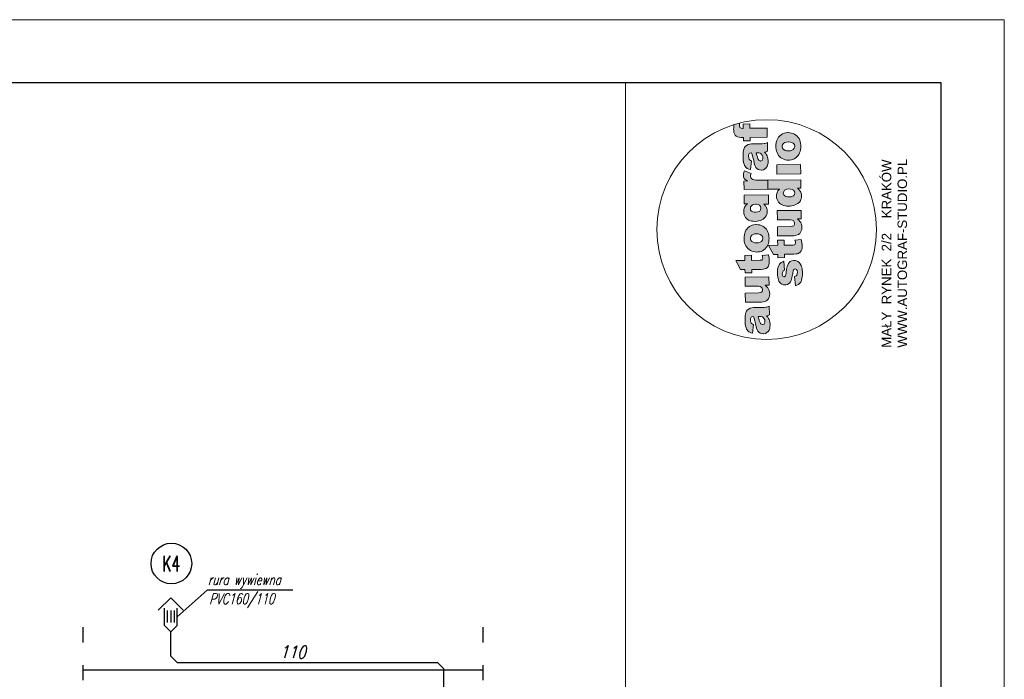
# Model space of a CAD drawing. Header units: millimetres. Extents: x 515 to 621, y 35 to 65.
# Tile 17 of 17: x 605 to 621, y 55 to 65. Entities that reach past the tile are written whole.
import ezdxf
from ezdxf.enums import TextEntityAlignment as Align
from ezdxf.lldxf.tags import DXFTag

# ---------------------------------------------------------------- set-up
doc = ezdxf.new("R2010")
doc.units = ezdxf.units.MM
doc.linetypes.add('ACAD_ISO03W100', pattern=[30, 12, -18])
for name, color, linetype in [('08_TEXTARMATURY', 2, 'SOLID'), ('IS_Konstrukcja', 1, 'SOLID'), ('S_Kanalizacja', 6, 'Continuous'), ('S_Opis - kanalizacja', 3, 'Continuous')]:
    doc.layers.add(name, color=color, linetype=linetype)
doc.layers.add('A_CIENKA', color=9, linetype='Continuous', lineweight=9)
doc.styles.add('Arial', font='arial.ttf')
doc.styles.add('ROMANS', font='romans.shx', dxfattribs={"width": 0.8, "oblique": 10, "height": 16})
tags = doc.linetypes.add('SOLID', pattern=[10, 10, 0]).pattern_tags.tags
tags[6:7] = [DXFTag(74, 4), DXFTag(75, 0), DXFTag(340, '0'), DXFTag(46, 0.0), DXFTag(50, 0.0), DXFTag(44, 0.0), DXFTag(45, 0.0)]
tags[4:5] = [DXFTag(74, 4), DXFTag(75, 0), DXFTag(340, '0'), DXFTag(46, 0.0), DXFTag(50, 0.0), DXFTag(44, 0.0), DXFTag(45, 0.0)]

msp = doc.modelspace()

# ---------------------------------------------------------------- hatches: boundary and pattern name
at = {"layer": 'A_CIENKA'}
h = msp.add_hatch(color=2, dxfattribs=at)
h.dxf.hatch_style = 1
h.paths.add_polyline_path([(616.725, 60.45), (616.721, 60.45), (616.696, 60.447), (616.669, 60.438), (616.668, 60.438), (616.643, 60.425), (616.624, 60.409), (616.613, 60.393), (616.601, 60.37), (616.594, 60.343), (616.591, 60.323), (616.59, 60.298), (616.589, 60.27), (616.589, 60.238), (616.589, 60.215), (616.592, 60.188), (616.595, 60.163), (616.596, 60.158), (616.604, 60.13), (616.613, 60.108), (616.615, 60.105), (616.631, 60.083), (616.65, 60.066), (616.656, 60.062), (616.679, 60.052), (616.707, 60.044), (616.72, 60.183), (616.705, 60.189), (616.686, 60.206), (616.677, 60.228), (616.674, 60.258), (616.675, 60.276), (616.685, 60.297), (616.694, 60.303), (616.722, 60.308), (616.732, 60.282), (616.739, 60.257), (616.739, 60.257), (616.744, 60.241), (616.749, 60.219), (616.756, 60.189), (616.764, 60.152), (616.771, 60.122), (616.781, 60.096), (616.793, 60.075), (616.806, 60.059), (616.826, 60.046), (616.85, 60.037), (616.878, 60.035), (616.887, 60.035), (616.912, 60.041), (616.934, 60.053), (616.954, 60.071), (616.957, 60.074), (616.969, 60.093), (616.978, 60.116), (616.983, 60.143), (616.985, 60.174), (616.984, 60.186), (616.981, 60.214), (616.976, 60.24), (616.968, 60.263), (616.961, 60.275), (616.947, 60.297), (616.928, 60.319), (616.952, 60.324), (616.974, 60.335), (616.972, 60.471), (616.957, 60.464), (616.934, 60.456), (616.922, 60.454), (616.892, 60.452)])
h.paths.add_polyline_path([(616.838, 60.308), (616.862, 60.302), (616.874, 60.293), (616.891, 60.272), (616.899, 60.253), (616.903, 60.227), (616.902, 60.214), (616.893, 60.192), (616.889, 60.188), (616.865, 60.18), (616.861, 60.18), (616.838, 60.192), (616.835, 60.195), (616.825, 60.215), (616.814, 60.247), (616.811, 60.258), (616.803, 60.284), (616.795, 60.309), (616.818, 60.309)], flags=16)
h.paths.add_polyline_path([(616.85, 60.695), (616.83, 60.686), (616.8, 60.682), (616.592, 60.679), (616.593, 60.534), (616.834, 60.537), (616.85, 60.537), (616.879, 60.541), (616.905, 60.548), (616.926, 60.558), (616.944, 60.572), (616.959, 60.59), (616.97, 60.612), (616.976, 60.638), (616.979, 60.666), (616.976, 60.693), (616.971, 60.719), (616.962, 60.742), (616.948, 60.763), (616.929, 60.782), (616.907, 60.802), (616.968, 60.803), (616.966, 60.938), (616.589, 60.933), (616.59, 60.789), (616.772, 60.791), (616.8, 60.79), (616.826, 60.784), (616.844, 60.775), (616.859, 60.758), (616.864, 60.733), (616.863, 60.717)])
h.paths.add_polyline_path([(616.584, 61.275), (616.585, 61.196), (616.442, 61.194), (616.518, 61.05), (616.587, 61.051), (616.588, 60.997), (616.694, 60.999), (616.693, 61.052), (616.826, 61.054), (616.843, 61.054), (616.874, 61.056), (616.898, 61.061), (616.918, 61.067), (616.922, 61.069), (616.944, 61.085), (616.959, 61.105), (616.96, 61.106), (616.967, 61.127), (616.971, 61.153), (616.972, 61.185), (616.971, 61.204), (616.969, 61.231), (616.965, 61.258), (616.959, 61.285), (616.859, 61.274), (616.866, 61.252), (616.869, 61.226), (616.857, 61.204), (616.854, 61.202), (616.825, 61.199), (616.692, 61.197), (616.691, 61.277)])
h.paths.add_polyline_path([(616.636, 61.715), (616.632, 61.71), (616.616, 61.693), (616.602, 61.673), (616.591, 61.651), (616.583, 61.627), (616.577, 61.601), (616.573, 61.573), (616.573, 61.543), (616.573, 61.526), (616.576, 61.498), (616.582, 61.472), (616.59, 61.447), (616.601, 61.425), (616.614, 61.404), (616.632, 61.384), (616.651, 61.367), (616.672, 61.353), (616.695, 61.342), (616.72, 61.335), (616.746, 61.33), (616.774, 61.329), (616.79, 61.33), (616.816, 61.334), (616.841, 61.34), (616.864, 61.35), (616.886, 61.364), (616.905, 61.38), (616.923, 61.4), (616.937, 61.419), (616.948, 61.441), (616.957, 61.465), (616.963, 61.491), (616.967, 61.518), (616.968, 61.548), (616.967, 61.567), (616.964, 61.595), (616.958, 61.622), (616.95, 61.646), (616.939, 61.669), (616.926, 61.689), (616.91, 61.707), (616.909, 61.708), (616.889, 61.725), (616.868, 61.739), (616.845, 61.75), (616.821, 61.757), (616.794, 61.762), (616.766, 61.763), (616.755, 61.763), (616.728, 61.759), (616.702, 61.753), (616.679, 61.744), (616.657, 61.731)])
h.paths.add_polyline_path([(616.677, 61.52), (616.672, 61.546), (616.672, 61.551), (616.679, 61.576), (616.695, 61.596), (616.714, 61.608), (616.738, 61.615), (616.77, 61.618), (616.801, 61.615), (616.826, 61.609), (616.845, 61.598), (616.851, 61.594), (616.865, 61.573), (616.87, 61.547), (616.87, 61.541), (616.863, 61.516), (616.846, 61.496), (616.827, 61.484), (616.802, 61.477), (616.772, 61.474), (616.741, 61.476), (616.717, 61.483), (616.697, 61.494), (616.691, 61.499)], flags=16)
h.paths.add_polyline_path([(616.573, 62.229), (616.574, 62.093), (616.63, 62.094), (616.613, 62.08), (616.595, 62.06), (616.581, 62.04), (616.574, 62.022), (616.569, 61.997), (616.568, 61.967), (616.569, 61.945), (616.574, 61.919), (616.584, 61.896), (616.597, 61.875), (616.615, 61.856), (616.624, 61.849), (616.643, 61.836), (616.666, 61.827), (616.691, 61.82), (616.719, 61.816), (616.75, 61.815), (616.778, 61.816), (616.806, 61.821), (616.831, 61.828), (616.854, 61.837), (616.874, 61.849), (616.888, 61.86), (616.906, 61.879), (616.921, 61.9), (616.931, 61.922), (616.937, 61.947), (616.939, 61.973), (616.937, 61.995), (616.931, 62.02), (616.92, 62.045), (616.919, 62.047), (616.904, 62.067), (616.883, 62.087), (616.961, 62.088), (616.959, 62.234)])
h.paths.add_polyline_path([(616.677, 61.994), (616.672, 62.02), (616.677, 62.046), (616.693, 62.066), (616.704, 62.074), (616.727, 62.083), (616.756, 62.086), (616.772, 62.086), (616.798, 62.08), (616.818, 62.069), (616.833, 62.049), (616.839, 62.024), (616.834, 61.998), (616.82, 61.978), (616.812, 61.972), (616.789, 61.963), (616.759, 61.959), (616.738, 61.96), (616.711, 61.965), (616.692, 61.975)], flags=16)
h.paths.add_polyline_path([(616.821, 62.466), (616.793, 62.467), (616.761, 62.469), (616.735, 62.473), (616.713, 62.479), (616.697, 62.487), (616.697, 62.488), (616.679, 62.506), (616.673, 62.531), (616.674, 62.544), (616.683, 62.572), (616.579, 62.616), (616.57, 62.595), (616.563, 62.569), (616.561, 62.545), (616.561, 62.543), (616.565, 62.517), (616.576, 62.494), (616.584, 62.484), (616.605, 62.469), (616.632, 62.454), (616.57, 62.453), (616.572, 62.318), (616.95, 62.322), (616.948, 62.468)])
h.paths.add_polyline_path([(616.694, 63.041), (616.69, 63.04), (616.664, 63.037), (616.637, 63.029), (616.636, 63.029), (616.611, 63.016), (616.592, 63), (616.581, 62.984), (616.57, 62.96), (616.563, 62.933), (616.56, 62.914), (616.558, 62.888), (616.557, 62.86), (616.557, 62.829), (616.558, 62.806), (616.56, 62.779), (616.564, 62.754), (616.565, 62.748), (616.572, 62.72), (616.582, 62.699), (616.583, 62.696), (616.6, 62.674), (616.618, 62.657), (616.624, 62.653), (616.647, 62.642), (616.676, 62.635), (616.689, 62.773), (616.673, 62.78), (616.654, 62.796), (616.646, 62.819), (616.643, 62.848), (616.644, 62.867), (616.653, 62.888), (616.662, 62.894), (616.69, 62.899), (616.7, 62.873), (616.708, 62.848), (616.708, 62.848), (616.712, 62.832), (616.718, 62.809), (616.725, 62.779), (616.732, 62.743), (616.74, 62.713), (616.75, 62.687), (616.761, 62.665), (616.775, 62.65), (616.794, 62.637), (616.818, 62.628), (616.846, 62.625), (616.856, 62.626), (616.881, 62.632), (616.903, 62.644), (616.923, 62.662), (616.925, 62.665), (616.938, 62.684), (616.946, 62.707), (616.952, 62.734), (616.953, 62.765), (616.953, 62.777), (616.95, 62.805), (616.944, 62.83), (616.936, 62.853), (616.93, 62.866), (616.915, 62.888), (616.896, 62.91), (616.92, 62.915), (616.942, 62.926), (616.941, 63.062), (616.925, 63.055), (616.902, 63.047), (616.89, 63.045), (616.861, 63.043)])
h.paths.add_polyline_path([(616.763, 62.9), (616.787, 62.9), (616.807, 62.899), (616.83, 62.892), (616.842, 62.884), (616.86, 62.863), (616.868, 62.844), (616.872, 62.818), (616.871, 62.805), (616.861, 62.783), (616.857, 62.779), (616.834, 62.77), (616.83, 62.771), (616.807, 62.782), (616.804, 62.786), (616.793, 62.806), (616.783, 62.838), (616.78, 62.849), (616.772, 62.875)], flags=16)
h.paths.add_polyline_path([(616.559, 63.356), (616.56, 63.287), (616.551, 63.287), (616.527, 63.289), (616.505, 63.301), (616.499, 63.328), (616.499, 63.341), (616.502, 63.37, 0.013685), (616.411, 63.344), (616.409, 63.319), (616.408, 63.295), (616.407, 63.274), (616.409, 63.25), (616.412, 63.223), (616.419, 63.202), (616.43, 63.182), (616.448, 63.164), (616.466, 63.153), (616.494, 63.146), (616.519, 63.143), (616.544, 63.142), (616.562, 63.142), (616.562, 63.088), (616.669, 63.089), (616.668, 63.143), (616.94, 63.147), (616.938, 63.292), (616.666, 63.288), (616.665, 63.358)])
h.paths.add_polyline_path([(617.12, 63.148), (617.106, 63.129), (617.095, 63.107), (617.087, 63.083), (617.081, 63.057), (617.078, 63.029), (617.077, 62.999), (617.077, 62.982), (617.08, 62.954), (617.086, 62.927), (617.094, 62.903), (617.105, 62.881), (617.119, 62.86), (617.136, 62.84), (617.156, 62.823), (617.177, 62.809), (617.2, 62.798), (617.224, 62.791), (617.25, 62.786), (617.278, 62.785), (617.294, 62.786), (617.321, 62.789), (617.345, 62.796), (617.368, 62.806), (617.39, 62.82), (617.409, 62.836), (617.427, 62.856), (617.441, 62.875), (617.452, 62.897), (617.461, 62.921), (617.468, 62.947), (617.471, 62.974), (617.472, 63.004), (617.471, 63.023), (617.468, 63.051), (617.462, 63.078), (617.454, 63.102), (617.443, 63.124), (617.43, 63.145), (617.414, 63.163), (617.413, 63.164), (617.394, 63.181), (617.372, 63.195), (617.349, 63.206), (617.325, 63.213), (617.298, 63.218), (617.271, 63.219), (617.26, 63.219), (617.232, 63.215), (617.207, 63.209), (617.183, 63.199), (617.161, 63.186), (617.141, 63.171), (617.136, 63.166)])
h.paths.add_polyline_path([(617.176, 63.002), (617.177, 63.007), (617.183, 63.032), (617.2, 63.052), (617.218, 63.063), (617.242, 63.071), (617.274, 63.074), (617.306, 63.071), (617.331, 63.065), (617.35, 63.054), (617.355, 63.05), (617.369, 63.029), (617.374, 63.003), (617.374, 62.996), (617.367, 62.972), (617.35, 62.952), (617.35, 62.951), (617.331, 62.94), (617.307, 62.933), (617.276, 62.93), (617.246, 62.932), (617.221, 62.939), (617.201, 62.95), (617.195, 62.955), (617.182, 62.976)], flags=16)
h.paths.add_polyline_path([(617.089, 62.708), (617.091, 62.563), (617.469, 62.568), (617.467, 62.713)])
h.paths.add_polyline_path([(616.948, 62.468), (616.95, 62.322), (617.131, 62.325), (617.126, 62.319), (617.109, 62.298), (617.097, 62.275), (617.094, 62.266), (617.088, 62.241), (617.086, 62.213), (617.088, 62.188), (617.095, 62.163), (617.105, 62.139), (617.119, 62.118), (617.137, 62.099), (617.153, 62.087), (617.174, 62.075), (617.197, 62.067), (617.223, 62.06), (617.251, 62.057), (617.282, 62.056), (617.302, 62.057), (617.33, 62.06), (617.356, 62.066), (617.38, 62.074), (617.403, 62.085), (617.424, 62.098), (617.431, 62.103), (617.449, 62.121), (617.464, 62.141), (617.474, 62.164), (617.48, 62.189), (617.481, 62.217), (617.48, 62.237), (617.475, 62.263), (617.464, 62.287), (617.457, 62.298), (617.439, 62.317), (617.416, 62.338), (617.472, 62.339), (617.47, 62.474)])
h.paths.add_polyline_path([(617.252, 62.324), (617.282, 62.327), (617.308, 62.325), (617.334, 62.32), (617.353, 62.309), (617.369, 62.288), (617.375, 62.263), (617.37, 62.24), (617.354, 62.219), (617.341, 62.211), (617.317, 62.203), (617.286, 62.201), (617.26, 62.202), (617.234, 62.207), (617.216, 62.217), (617.2, 62.235), (617.194, 62.26), (617.2, 62.286), (617.215, 62.307), (617.228, 62.316)], flags=16)
h.paths.add_polyline_path([(617.098, 61.984), (617.1, 61.839), (617.281, 61.841), (617.309, 61.84), (617.335, 61.835), (617.353, 61.826), (617.368, 61.809), (617.373, 61.783), (617.372, 61.767), (617.359, 61.746), (617.359, 61.746), (617.339, 61.736), (617.309, 61.732), (617.101, 61.73), (617.103, 61.584), (617.343, 61.587), (617.359, 61.588), (617.388, 61.592), (617.414, 61.599), (617.435, 61.609), (617.453, 61.623), (617.468, 61.641), (617.479, 61.663), (617.486, 61.688), (617.488, 61.717), (617.486, 61.744), (617.48, 61.77), (617.471, 61.792), (617.47, 61.794), (617.457, 61.813), (617.439, 61.833), (617.416, 61.853), (617.477, 61.853), (617.476, 61.988)])
h.paths.add_polyline_path([(617.21, 61.438), (617.209, 61.518), (617.104, 61.517), (617.105, 61.437), (616.96, 61.435), (617.037, 61.291), (617.106, 61.292), (617.107, 61.239), (617.213, 61.24), (617.212, 61.293), (617.345, 61.295), (617.362, 61.295), (617.393, 61.298), (617.418, 61.302), (617.437, 61.308), (617.441, 61.31), (617.463, 61.326), (617.478, 61.347), (617.486, 61.368), (617.49, 61.394), (617.491, 61.426), (617.49, 61.446), (617.488, 61.472), (617.484, 61.499), (617.478, 61.527), (617.378, 61.515), (617.385, 61.493), (617.389, 61.467), (617.376, 61.445), (617.373, 61.444), (617.344, 61.44)])
h.paths.add_polyline_path([(617.304, 61.177), (617.292, 61.167), (617.275, 61.147), (617.263, 61.123), (617.262, 61.121), (617.256, 61.101), (617.25, 61.077), (617.245, 61.048), (617.241, 61.015), (617.24, 61.001), (617.235, 60.971), (617.229, 60.952), (617.208, 60.938), (617.187, 60.949), (617.183, 60.957), (617.178, 60.985), (617.179, 61.003), (617.189, 61.027), (617.192, 61.031), (617.215, 61.044), (617.2, 61.182), (617.184, 61.175), (617.16, 61.161), (617.142, 61.146), (617.135, 61.138), (617.121, 61.117), (617.11, 61.091), (617.107, 61.077), (617.103, 61.053), (617.101, 61.025), (617.101, 60.991), (617.102, 60.964), (617.105, 60.935), (617.11, 60.911), (617.116, 60.889), (617.124, 60.87), (617.139, 60.848), (617.157, 60.83), (617.171, 60.821), (617.195, 60.812), (617.222, 60.809), (617.234, 60.81), (617.259, 60.817), (617.282, 60.83), (617.29, 60.837), (617.308, 60.857), (617.32, 60.88), (617.325, 60.898), (617.331, 60.921), (617.336, 60.95), (617.343, 60.985), (617.345, 61), (617.351, 61.031), (617.356, 61.047), (617.36, 61.052), (617.381, 61.064), (617.404, 61.052), (617.413, 61.035), (617.417, 61.007), (617.415, 60.987), (617.406, 60.964), (617.395, 60.952), (617.37, 60.939), (617.385, 60.795), (617.41, 60.803), (617.433, 60.816), (617.452, 60.832), (617.469, 60.852), (617.475, 60.865), (617.483, 60.885), (617.489, 60.908), (617.494, 60.935), (617.496, 60.966), (617.496, 61), (617.496, 61.014), (617.494, 61.044), (617.49, 61.071), (617.484, 61.095), (617.477, 61.116), (617.476, 61.117), (617.462, 61.142), (617.446, 61.163), (617.426, 61.178), (617.413, 61.185), (617.388, 61.194), (617.363, 61.197), (617.353, 61.196), (617.327, 61.19)])

# ---------------------------------------------------------------- linework, layer by layer
at = {"color": 7, "lineweight": 0, "true_color": 0xffffff}
msp.add_lwpolyline([(578.693, 35.308), (620.693, 35.308), (620.693, 65.008), (578.693, 65.008)], close=True, dxfattribs=at)
at = {"color": 2}
msp.add_lwpolyline([(580.217, 36.308), (619.693, 36.308), (619.693, 64.008), (580.217, 64.008)], close=True, dxfattribs=at)
at = {"layer": '08_TEXTARMATURY', "color": 3}
msp.add_circle((607.505, 56.396), 0.322, dxfattribs=at)
at = {"layer": 'A_CIENKA', "color": 2}
for p, q in [((614.693, 64.008), (614.693, 36.308)), ((619.693, 64.008), (619.693, 36.308))]:
    msp.add_line(p, q, dxfattribs=at)
at = {"layer": 'A_CIENKA', "color": 2, "lineweight": 0}
for p, q in [((616.409, 63.319), (616.408, 63.295)), ((616.411, 63.344), (616.409, 63.319)), ((616.499, 63.341), (616.502, 63.37)), ((616.499, 63.328), (616.499, 63.341)), ((616.504, 63.302), (616.499, 63.328)), ((616.506, 63.3), (616.504, 63.302)), ((616.527, 63.289), (616.506, 63.3)), ((616.665, 63.358), (616.559, 63.356)), ((616.559, 63.356), (616.56, 63.287)), ((616.666, 63.288), (616.665, 63.358)), ((616.408, 63.295), (616.407, 63.274)), ((616.407, 63.274), (616.409, 63.25)), ((616.409, 63.25), (616.412, 63.223)), ((616.412, 63.223), (616.419, 63.202)), ((616.419, 63.202), (616.43, 63.182)), ((616.43, 63.182), (616.448, 63.164)), ((616.448, 63.164), (616.466, 63.153)), ((616.466, 63.153), (616.494, 63.146)), ((616.494, 63.146), (616.519, 63.143)), ((616.519, 63.143), (616.544, 63.142)), ((616.551, 63.287), (616.527, 63.289)), ((616.544, 63.142), (616.562, 63.142)), ((616.56, 63.287), (616.551, 63.287)), ((616.562, 63.142), (616.562, 63.088)), ((616.938, 63.292), (616.666, 63.288)), ((616.668, 63.143), (616.94, 63.147)), ((616.669, 63.089), (616.668, 63.143)), ((616.94, 63.147), (616.938, 63.292)), ((617.12, 63.148), (617.106, 63.129)), ((617.136, 63.166), (617.12, 63.148)), ((617.141, 63.171), (617.136, 63.166)), ((617.161, 63.186), (617.141, 63.171)), ((617.183, 63.199), (617.161, 63.186)), ((617.207, 63.209), (617.183, 63.199)), ((617.232, 63.215), (617.207, 63.209)), ((617.26, 63.219), (617.232, 63.215)), ((617.271, 63.219), (617.26, 63.219)), ((617.298, 63.218), (617.271, 63.219)), ((617.325, 63.213), (617.298, 63.218)), ((617.349, 63.206), (617.325, 63.213)), ((617.372, 63.195), (617.349, 63.206)), ((617.394, 63.181), (617.372, 63.195)), ((617.413, 63.164), (617.394, 63.181)), ((617.414, 63.163), (617.413, 63.164)), ((617.43, 63.145), (617.414, 63.163)), ((617.443, 63.124), (617.43, 63.145)), ((616.562, 63.088), (616.669, 63.089)), ((616.592, 63), (616.581, 62.984)), ((616.611, 63.016), (616.592, 63)), ((616.636, 63.029), (616.611, 63.016)), ((616.637, 63.029), (616.636, 63.029)), ((616.664, 63.037), (616.637, 63.029)), ((616.69, 63.04), (616.664, 63.037)), ((616.694, 63.041), (616.69, 63.04)), ((616.861, 63.043), (616.694, 63.041)), ((616.89, 63.045), (616.861, 63.043)), ((616.902, 63.047), (616.89, 63.045)), ((616.925, 63.055), (616.902, 63.047)), ((616.941, 63.062), (616.925, 63.055)), ((616.942, 62.926), (616.941, 63.062)), ((617.078, 63.029), (617.077, 62.999)), ((617.077, 62.999), (617.077, 62.982)), ((617.081, 63.057), (617.078, 63.029)), ((617.087, 63.083), (617.081, 63.057)), ((617.095, 63.107), (617.087, 63.083)), ((617.106, 63.129), (617.095, 63.107)), ((617.176, 63.002), (617.177, 63.007)), ((617.182, 62.976), (617.176, 63.002)), ((617.177, 63.007), (617.183, 63.032)), ((617.183, 63.032), (617.2, 63.052)), ((617.2, 63.052), (617.218, 63.063)), ((617.218, 63.063), (617.242, 63.071)), ((617.242, 63.071), (617.273, 63.074)), ((617.273, 63.074), (617.275, 63.074)), ((617.275, 63.074), (617.306, 63.071)), ((617.306, 63.071), (617.331, 63.065)), ((617.331, 63.065), (617.35, 63.054)), ((617.35, 63.054), (617.355, 63.05)), ((617.355, 63.05), (617.369, 63.029)), ((617.374, 62.996), (617.367, 62.972)), ((617.369, 63.029), (617.374, 63.003)), ((617.374, 63.003), (617.374, 62.996)), ((617.454, 63.102), (617.443, 63.124)), ((617.462, 63.078), (617.454, 63.102)), ((617.468, 63.051), (617.462, 63.078)), ((617.471, 63.023), (617.468, 63.051)), ((617.472, 63.004), (617.471, 63.023)), ((617.471, 62.974), (617.472, 63.004)), ((616.558, 62.888), (616.557, 62.86)), ((616.557, 62.86), (616.557, 62.829)), ((616.557, 62.829), (616.558, 62.806)), ((616.56, 62.914), (616.558, 62.888)), ((616.563, 62.933), (616.56, 62.914)), ((616.57, 62.96), (616.563, 62.933)), ((616.581, 62.984), (616.57, 62.96)), ((616.643, 62.848), (616.644, 62.867)), ((616.646, 62.819), (616.643, 62.848)), ((616.644, 62.867), (616.653, 62.888)), ((616.653, 62.888), (616.662, 62.894)), ((616.662, 62.894), (616.69, 62.899)), ((616.69, 62.899), (616.69, 62.899)), ((616.69, 62.899), (616.7, 62.873)), ((616.7, 62.873), (616.708, 62.848)), ((616.708, 62.848), (616.708, 62.848)), ((616.708, 62.848), (616.712, 62.832)), ((616.712, 62.832), (616.718, 62.809)), ((616.772, 62.875), (616.763, 62.9)), ((616.763, 62.9), (616.787, 62.9)), ((616.78, 62.849), (616.772, 62.875)), ((616.783, 62.838), (616.78, 62.849)), ((616.793, 62.806), (616.783, 62.838)), ((616.787, 62.9), (616.807, 62.899)), ((616.807, 62.899), (616.83, 62.892)), ((616.83, 62.892), (616.842, 62.884)), ((616.842, 62.884), (616.86, 62.863)), ((616.86, 62.863), (616.868, 62.844)), ((616.868, 62.844), (616.872, 62.818)), ((616.896, 62.91), (616.92, 62.915)), ((616.915, 62.888), (616.896, 62.91)), ((616.93, 62.866), (616.915, 62.888)), ((616.92, 62.915), (616.942, 62.926)), ((616.936, 62.853), (616.93, 62.866)), ((616.944, 62.83), (616.936, 62.853)), ((616.95, 62.805), (616.944, 62.83)), ((617.077, 62.982), (617.08, 62.954)), ((617.08, 62.954), (617.086, 62.927)), ((617.086, 62.927), (617.094, 62.903)), ((617.094, 62.903), (617.105, 62.881)), ((617.105, 62.881), (617.119, 62.86)), ((617.119, 62.86), (617.135, 62.841)), ((617.135, 62.841), (617.136, 62.84)), ((617.136, 62.84), (617.156, 62.823)), ((617.195, 62.955), (617.182, 62.976)), ((617.201, 62.95), (617.195, 62.955)), ((617.221, 62.939), (617.201, 62.95)), ((617.246, 62.932), (617.221, 62.939)), ((617.276, 62.93), (617.246, 62.932)), ((617.307, 62.933), (617.276, 62.93)), ((617.331, 62.94), (617.307, 62.933)), ((617.35, 62.951), (617.331, 62.94)), ((617.367, 62.972), (617.35, 62.952)), ((617.35, 62.952), (617.35, 62.951)), ((617.39, 62.82), (617.409, 62.836)), ((617.409, 62.836), (617.427, 62.856)), ((617.427, 62.856), (617.441, 62.875)), ((617.441, 62.875), (617.452, 62.897)), ((617.452, 62.897), (617.461, 62.921)), ((617.461, 62.921), (617.468, 62.947)), ((617.468, 62.947), (617.471, 62.974)), ((616.558, 62.806), (616.56, 62.779)), ((616.56, 62.779), (616.564, 62.754)), ((616.564, 62.754), (616.565, 62.748)), ((616.565, 62.748), (616.572, 62.72)), ((616.572, 62.72), (616.582, 62.699)), ((616.582, 62.699), (616.583, 62.696)), ((616.583, 62.696), (616.6, 62.674)), ((616.6, 62.674), (616.618, 62.657)), ((616.654, 62.797), (616.646, 62.819)), ((616.655, 62.795), (616.654, 62.797)), ((616.673, 62.78), (616.655, 62.795)), ((616.689, 62.773), (616.673, 62.78)), ((616.676, 62.635), (616.689, 62.773)), ((616.718, 62.809), (616.725, 62.779)), ((616.725, 62.779), (616.732, 62.743)), ((616.732, 62.743), (616.74, 62.713)), ((616.74, 62.713), (616.75, 62.687)), ((616.75, 62.687), (616.761, 62.665)), ((616.804, 62.786), (616.793, 62.806)), ((616.807, 62.782), (616.804, 62.786)), ((616.83, 62.771), (616.807, 62.782)), ((616.834, 62.77), (616.83, 62.771)), ((616.857, 62.779), (616.834, 62.77)), ((616.861, 62.783), (616.857, 62.779)), ((616.871, 62.805), (616.861, 62.783)), ((616.872, 62.818), (616.871, 62.805)), ((616.925, 62.665), (616.938, 62.684)), ((616.938, 62.684), (616.946, 62.707)), ((616.946, 62.707), (616.952, 62.734)), ((616.953, 62.777), (616.95, 62.805)), ((616.952, 62.734), (616.953, 62.765)), ((616.953, 62.765), (616.953, 62.777)), ((617.467, 62.713), (617.089, 62.708)), ((617.089, 62.708), (617.091, 62.563)), ((617.156, 62.823), (617.177, 62.809)), ((617.177, 62.809), (617.2, 62.798)), ((617.2, 62.798), (617.224, 62.791)), ((617.224, 62.791), (617.25, 62.786)), ((617.25, 62.786), (617.278, 62.785)), ((617.278, 62.785), (617.294, 62.786)), ((617.294, 62.786), (617.321, 62.789)), ((617.321, 62.789), (617.345, 62.796)), ((617.345, 62.796), (617.368, 62.806)), ((617.368, 62.806), (617.39, 62.82)), ((617.469, 62.568), (617.467, 62.713)), ((616.563, 62.569), (616.561, 62.545)), ((616.561, 62.545), (616.561, 62.543)), ((616.561, 62.543), (616.565, 62.517)), ((616.57, 62.595), (616.563, 62.569)), ((616.579, 62.616), (616.57, 62.595)), ((616.683, 62.572), (616.579, 62.616)), ((616.618, 62.657), (616.624, 62.653)), ((616.624, 62.653), (616.647, 62.642)), ((616.647, 62.642), (616.676, 62.635)), ((616.673, 62.531), (616.674, 62.544)), ((616.679, 62.506), (616.673, 62.531)), ((616.674, 62.544), (616.683, 62.572)), ((616.761, 62.665), (616.775, 62.65)), ((616.775, 62.65), (616.794, 62.637)), ((616.794, 62.637), (616.818, 62.628)), ((616.818, 62.628), (616.846, 62.625)), ((616.846, 62.625), (616.856, 62.626)), ((616.856, 62.626), (616.881, 62.632)), ((616.881, 62.632), (616.903, 62.644)), ((616.903, 62.644), (616.923, 62.662)), ((616.923, 62.662), (616.925, 62.665)), ((617.091, 62.563), (617.469, 62.568)), ((616.565, 62.517), (616.576, 62.494)), ((616.632, 62.454), (616.57, 62.453)), ((616.57, 62.453), (616.572, 62.318)), ((616.576, 62.494), (616.584, 62.484)), ((616.584, 62.484), (616.605, 62.469)), ((616.605, 62.469), (616.632, 62.454)), ((616.697, 62.488), (616.679, 62.506)), ((616.697, 62.487), (616.697, 62.488)), ((616.713, 62.479), (616.697, 62.487)), ((616.735, 62.473), (616.713, 62.479)), ((616.761, 62.469), (616.735, 62.473)), ((616.793, 62.467), (616.761, 62.469)), ((616.821, 62.466), (616.793, 62.467)), ((616.948, 62.468), (616.821, 62.466)), ((617.47, 62.474), (616.948, 62.468)), ((616.95, 62.322), (616.948, 62.468)), ((616.948, 62.468), (616.95, 62.322)), ((617.472, 62.339), (617.47, 62.474)), ((616.572, 62.318), (616.95, 62.322)), ((616.959, 62.234), (616.573, 62.229)), ((616.573, 62.229), (616.574, 62.093)), ((616.95, 62.322), (617.131, 62.325)), ((616.961, 62.088), (616.959, 62.234)), ((617.088, 62.241), (617.086, 62.213)), ((617.086, 62.213), (617.088, 62.188)), ((617.094, 62.266), (617.088, 62.241)), ((617.097, 62.275), (617.094, 62.266)), ((617.109, 62.298), (617.097, 62.275)), ((617.126, 62.319), (617.109, 62.298)), ((617.131, 62.325), (617.126, 62.319)), ((617.194, 62.261), (617.2, 62.286)), ((617.194, 62.259), (617.194, 62.261)), ((617.2, 62.235), (617.194, 62.259)), ((617.2, 62.286), (617.215, 62.307)), ((617.216, 62.217), (617.2, 62.235)), ((617.215, 62.307), (617.228, 62.316)), ((617.234, 62.207), (617.216, 62.217)), ((617.228, 62.316), (617.252, 62.324)), ((617.26, 62.202), (617.234, 62.207)), ((617.252, 62.324), (617.282, 62.327)), ((617.282, 62.327), (617.308, 62.325)), ((617.308, 62.325), (617.334, 62.32)), ((617.341, 62.211), (617.317, 62.203)), ((617.334, 62.32), (617.353, 62.309)), ((617.354, 62.219), (617.341, 62.211)), ((617.353, 62.309), (617.353, 62.308)), ((617.353, 62.308), (617.369, 62.288)), ((617.37, 62.24), (617.354, 62.219)), ((617.369, 62.288), (617.375, 62.263)), ((617.375, 62.263), (617.37, 62.24)), ((617.416, 62.338), (617.472, 62.339)), ((617.439, 62.317), (617.416, 62.338)), ((617.457, 62.298), (617.439, 62.317)), ((617.464, 62.287), (617.457, 62.298)), ((617.475, 62.263), (617.464, 62.287)), ((617.48, 62.237), (617.475, 62.263)), ((617.481, 62.217), (617.48, 62.237)), ((617.48, 62.189), (617.481, 62.217)), ((616.574, 62.093), (616.63, 62.094)), ((616.595, 62.06), (616.581, 62.04)), ((616.613, 62.08), (616.595, 62.06)), ((616.63, 62.094), (616.613, 62.08)), ((616.677, 62.046), (616.693, 62.066)), ((616.693, 62.066), (616.704, 62.074)), ((616.704, 62.074), (616.727, 62.083)), ((616.727, 62.083), (616.756, 62.086)), ((616.756, 62.086), (616.772, 62.086)), ((616.772, 62.086), (616.798, 62.08)), ((616.798, 62.08), (616.818, 62.069)), ((616.818, 62.069), (616.833, 62.049)), ((616.833, 62.049), (616.839, 62.024)), ((616.883, 62.087), (616.961, 62.088)), ((616.904, 62.067), (616.883, 62.087)), ((616.919, 62.047), (616.904, 62.067)), ((617.088, 62.188), (617.095, 62.163)), ((617.095, 62.163), (617.105, 62.139)), ((617.105, 62.139), (617.119, 62.118)), ((617.119, 62.118), (617.137, 62.099)), ((617.137, 62.099), (617.153, 62.087)), ((617.153, 62.087), (617.174, 62.075)), ((617.174, 62.075), (617.197, 62.067)), ((617.197, 62.067), (617.223, 62.06)), ((617.223, 62.06), (617.251, 62.057)), ((617.251, 62.057), (617.282, 62.056)), ((617.286, 62.201), (617.26, 62.202)), ((617.282, 62.056), (617.302, 62.057)), ((617.317, 62.203), (617.286, 62.201)), ((617.302, 62.057), (617.33, 62.06)), ((617.33, 62.06), (617.356, 62.066)), ((617.356, 62.066), (617.38, 62.074)), ((617.38, 62.074), (617.403, 62.085)), ((617.403, 62.085), (617.424, 62.098)), ((617.424, 62.098), (617.431, 62.103)), ((617.431, 62.103), (617.449, 62.121)), ((617.449, 62.121), (617.464, 62.141)), ((617.464, 62.141), (617.474, 62.164)), ((617.474, 62.164), (617.48, 62.189)), ((616.569, 61.997), (616.568, 61.967)), ((616.568, 61.967), (616.569, 61.945)), ((616.574, 62.022), (616.569, 61.997)), ((616.569, 61.945), (616.574, 61.919)), ((616.581, 62.04), (616.574, 62.022)), ((616.574, 61.919), (616.584, 61.896)), ((616.584, 61.896), (616.597, 61.875)), ((616.672, 62.021), (616.677, 62.046)), ((616.672, 62.019), (616.672, 62.021)), ((616.677, 61.994), (616.672, 62.019)), ((616.692, 61.975), (616.677, 61.994)), ((616.711, 61.965), (616.692, 61.975)), ((616.738, 61.96), (616.711, 61.965)), ((616.759, 61.959), (616.738, 61.96)), ((616.789, 61.963), (616.759, 61.959)), ((616.812, 61.972), (616.789, 61.963)), ((616.82, 61.978), (616.812, 61.972)), ((616.834, 61.998), (616.82, 61.978)), ((616.839, 62.024), (616.834, 61.998)), ((616.906, 61.879), (616.921, 61.9)), ((616.92, 62.045), (616.919, 62.047)), ((616.931, 62.02), (616.92, 62.045)), ((616.921, 61.9), (616.931, 61.922)), ((616.937, 61.995), (616.931, 62.02)), ((616.931, 61.922), (616.937, 61.947)), ((616.939, 61.973), (616.937, 61.995)), ((616.937, 61.947), (616.939, 61.973)), ((617.476, 61.988), (617.098, 61.984)), ((617.098, 61.984), (617.1, 61.839)), ((617.477, 61.853), (617.476, 61.988)), ((616.597, 61.875), (616.615, 61.856)), ((616.615, 61.856), (616.624, 61.849)), ((616.624, 61.849), (616.643, 61.836)), ((616.643, 61.836), (616.666, 61.827)), ((616.679, 61.744), (616.657, 61.731)), ((616.666, 61.827), (616.691, 61.82)), ((616.702, 61.753), (616.679, 61.744)), ((616.691, 61.82), (616.719, 61.816)), ((616.728, 61.759), (616.702, 61.753)), ((616.719, 61.816), (616.75, 61.815)), ((616.755, 61.763), (616.728, 61.759)), ((616.75, 61.815), (616.778, 61.816)), ((616.766, 61.763), (616.755, 61.763)), ((616.794, 61.762), (616.766, 61.763)), ((616.778, 61.816), (616.806, 61.821)), ((616.821, 61.757), (616.794, 61.762)), ((616.806, 61.821), (616.831, 61.828)), ((616.845, 61.75), (616.821, 61.757)), ((616.831, 61.828), (616.854, 61.837)), ((616.868, 61.739), (616.845, 61.75)), ((616.854, 61.837), (616.874, 61.849)), ((616.889, 61.725), (616.868, 61.739)), ((616.874, 61.849), (616.888, 61.86)), ((616.888, 61.86), (616.906, 61.879)), ((617.1, 61.839), (617.281, 61.841)), ((617.281, 61.841), (617.309, 61.84)), ((617.309, 61.84), (617.335, 61.835)), ((617.335, 61.835), (617.353, 61.826)), ((617.359, 61.746), (617.339, 61.736)), ((617.353, 61.826), (617.368, 61.809)), ((617.372, 61.767), (617.359, 61.746)), ((617.359, 61.746), (617.359, 61.746)), ((617.368, 61.809), (617.373, 61.783)), ((617.373, 61.783), (617.372, 61.767)), ((617.439, 61.833), (617.416, 61.853)), ((617.416, 61.853), (617.477, 61.853)), ((617.457, 61.813), (617.439, 61.833)), ((617.47, 61.794), (617.457, 61.813)), ((617.471, 61.792), (617.47, 61.794)), ((617.48, 61.77), (617.471, 61.792)), ((617.486, 61.744), (617.48, 61.77)), ((617.488, 61.717), (617.486, 61.744)), ((616.577, 61.601), (616.573, 61.573)), ((616.583, 61.627), (616.577, 61.601)), ((616.591, 61.651), (616.583, 61.627)), ((616.602, 61.673), (616.591, 61.651)), ((616.616, 61.693), (616.602, 61.673)), ((616.632, 61.71), (616.616, 61.693)), ((616.636, 61.715), (616.632, 61.71)), ((616.657, 61.731), (616.636, 61.715)), ((616.679, 61.576), (616.695, 61.596)), ((616.695, 61.596), (616.714, 61.608)), ((616.714, 61.608), (616.738, 61.615)), ((616.738, 61.615), (616.769, 61.617)), ((616.769, 61.617), (616.771, 61.618)), ((616.771, 61.618), (616.801, 61.615)), ((616.801, 61.615), (616.826, 61.609)), ((616.826, 61.609), (616.845, 61.598)), ((616.845, 61.598), (616.851, 61.594)), ((616.851, 61.594), (616.865, 61.573)), ((616.909, 61.708), (616.889, 61.725)), ((616.91, 61.707), (616.909, 61.708)), ((616.926, 61.689), (616.91, 61.707)), ((616.939, 61.669), (616.926, 61.689)), ((616.95, 61.646), (616.939, 61.669)), ((616.958, 61.622), (616.95, 61.646)), ((616.964, 61.595), (616.958, 61.622)), ((616.967, 61.567), (616.964, 61.595)), ((617.309, 61.732), (617.101, 61.73)), ((617.101, 61.73), (617.103, 61.584)), ((617.103, 61.584), (617.343, 61.587)), ((617.339, 61.736), (617.309, 61.732)), ((617.343, 61.587), (617.359, 61.588)), ((617.359, 61.588), (617.388, 61.592)), ((617.388, 61.592), (617.414, 61.599)), ((617.414, 61.599), (617.435, 61.609)), ((617.435, 61.609), (617.453, 61.623)), ((617.453, 61.623), (617.468, 61.641)), ((617.468, 61.641), (617.479, 61.663)), ((617.479, 61.663), (617.486, 61.688)), ((617.486, 61.688), (617.488, 61.717)), ((616.573, 61.573), (616.573, 61.543)), ((616.573, 61.543), (616.573, 61.526)), ((616.573, 61.526), (616.576, 61.498)), ((616.576, 61.498), (616.582, 61.472)), ((616.582, 61.472), (616.59, 61.447)), ((616.59, 61.447), (616.601, 61.425)), ((616.672, 61.551), (616.679, 61.576)), ((616.672, 61.546), (616.672, 61.551)), ((616.677, 61.52), (616.672, 61.546)), ((616.691, 61.499), (616.677, 61.52)), ((616.697, 61.494), (616.691, 61.499)), ((616.717, 61.483), (616.697, 61.494)), ((616.741, 61.476), (616.717, 61.483)), ((616.772, 61.474), (616.741, 61.476)), ((616.802, 61.477), (616.772, 61.474)), ((616.827, 61.484), (616.802, 61.477)), ((616.846, 61.496), (616.827, 61.484)), ((616.863, 61.516), (616.846, 61.496)), ((616.846, 61.496), (616.846, 61.496)), ((616.87, 61.541), (616.863, 61.516)), ((616.865, 61.573), (616.87, 61.547)), ((616.87, 61.547), (616.87, 61.541)), ((616.937, 61.419), (616.948, 61.441)), ((616.948, 61.441), (616.957, 61.465)), ((616.957, 61.465), (616.963, 61.491)), ((617.105, 61.437), (616.96, 61.435)), ((616.96, 61.435), (617.037, 61.291)), ((616.963, 61.491), (616.967, 61.518)), ((616.968, 61.548), (616.967, 61.567)), ((616.967, 61.518), (616.968, 61.548)), ((617.209, 61.518), (617.104, 61.517)), ((617.104, 61.517), (617.105, 61.437)), ((617.21, 61.438), (617.209, 61.518)), ((617.344, 61.44), (617.21, 61.438)), ((617.373, 61.444), (617.344, 61.44)), ((617.376, 61.445), (617.373, 61.444)), ((617.388, 61.466), (617.376, 61.445)), ((617.478, 61.527), (617.378, 61.515)), ((617.378, 61.515), (617.385, 61.493)), ((617.385, 61.493), (617.388, 61.47)), ((617.388, 61.47), (617.388, 61.466)), ((617.484, 61.499), (617.478, 61.527)), ((617.488, 61.472), (617.484, 61.499)), ((617.49, 61.446), (617.488, 61.472)), ((617.491, 61.426), (617.49, 61.446)), ((617.49, 61.394), (617.491, 61.426)), ((616.691, 61.277), (616.584, 61.275)), ((616.584, 61.275), (616.585, 61.196)), ((616.601, 61.425), (616.614, 61.404)), ((616.614, 61.404), (616.63, 61.386)), ((616.63, 61.386), (616.631, 61.384)), ((616.631, 61.384), (616.651, 61.367)), ((616.651, 61.367), (616.672, 61.353)), ((616.672, 61.353), (616.695, 61.342)), ((616.692, 61.197), (616.691, 61.277)), ((616.695, 61.342), (616.72, 61.335)), ((616.72, 61.335), (616.746, 61.33)), ((616.746, 61.33), (616.774, 61.329)), ((616.774, 61.329), (616.79, 61.33)), ((616.79, 61.33), (616.816, 61.334)), ((616.816, 61.334), (616.841, 61.34)), ((616.841, 61.34), (616.864, 61.35)), ((616.959, 61.285), (616.859, 61.274)), ((616.859, 61.274), (616.866, 61.252)), ((616.864, 61.35), (616.886, 61.364)), ((616.886, 61.364), (616.905, 61.38)), ((616.905, 61.38), (616.923, 61.4)), ((616.923, 61.4), (616.937, 61.419)), ((616.965, 61.258), (616.959, 61.285)), ((617.037, 61.291), (617.106, 61.292)), ((617.106, 61.292), (617.107, 61.239)), ((617.212, 61.293), (617.345, 61.295)), ((617.213, 61.24), (617.212, 61.293)), ((617.345, 61.295), (617.362, 61.295)), ((617.362, 61.295), (617.393, 61.298)), ((617.393, 61.298), (617.418, 61.302)), ((617.418, 61.302), (617.437, 61.308)), ((617.437, 61.308), (617.441, 61.31)), ((617.441, 61.31), (617.463, 61.326)), ((617.463, 61.326), (617.478, 61.347)), ((617.478, 61.347), (617.479, 61.348)), ((617.479, 61.348), (617.486, 61.368)), ((617.486, 61.368), (617.49, 61.394)), ((616.585, 61.196), (616.442, 61.194)), ((616.442, 61.194), (616.518, 61.05)), ((616.825, 61.199), (616.692, 61.197)), ((616.854, 61.202), (616.825, 61.199)), ((616.857, 61.204), (616.854, 61.202)), ((616.869, 61.225), (616.857, 61.204)), ((616.866, 61.252), (616.869, 61.229)), ((616.869, 61.229), (616.869, 61.225)), ((616.96, 61.106), (616.967, 61.127)), ((616.969, 61.231), (616.965, 61.258)), ((616.967, 61.127), (616.971, 61.153)), ((616.971, 61.204), (616.969, 61.231)), ((616.972, 61.185), (616.971, 61.204)), ((616.971, 61.153), (616.972, 61.185)), ((617.107, 61.239), (617.213, 61.24)), ((617.121, 61.117), (617.11, 61.091)), ((617.135, 61.138), (617.121, 61.117)), ((617.142, 61.146), (617.135, 61.138)), ((617.16, 61.161), (617.142, 61.146)), ((617.184, 61.175), (617.16, 61.161)), ((617.2, 61.182), (617.184, 61.175)), ((617.215, 61.044), (617.2, 61.182)), ((617.262, 61.121), (617.256, 61.101)), ((617.263, 61.123), (617.262, 61.121)), ((617.275, 61.147), (617.263, 61.123)), ((617.292, 61.167), (617.275, 61.147)), ((617.304, 61.177), (617.292, 61.167)), ((617.327, 61.19), (617.304, 61.177)), ((617.353, 61.196), (617.327, 61.19)), ((617.363, 61.197), (617.353, 61.196)), ((617.388, 61.194), (617.363, 61.197)), ((617.413, 61.185), (617.388, 61.194)), ((617.426, 61.178), (617.413, 61.185)), ((617.446, 61.163), (617.426, 61.178)), ((617.462, 61.142), (617.446, 61.163)), ((617.476, 61.117), (617.462, 61.142)), ((617.477, 61.116), (617.476, 61.117)), ((617.484, 61.095), (617.477, 61.116)), ((616.518, 61.05), (616.587, 61.051)), ((616.587, 61.051), (616.588, 60.997)), ((616.588, 60.997), (616.694, 60.999)), ((616.693, 61.052), (616.826, 61.054)), ((616.694, 60.999), (616.693, 61.052)), ((616.826, 61.054), (616.843, 61.054)), ((616.843, 61.054), (616.874, 61.056)), ((616.874, 61.056), (616.898, 61.061)), ((616.898, 61.061), (616.918, 61.067)), ((616.918, 61.067), (616.922, 61.069)), ((616.922, 61.069), (616.944, 61.085)), ((616.944, 61.085), (616.959, 61.105)), ((616.959, 61.105), (616.96, 61.106)), ((617.103, 61.053), (617.101, 61.025)), ((617.101, 61.025), (617.101, 60.991)), ((617.101, 60.991), (617.102, 60.964)), ((617.102, 60.964), (617.105, 60.935)), ((617.107, 61.077), (617.103, 61.053)), ((617.11, 61.091), (617.107, 61.077)), ((617.178, 60.985), (617.179, 61.003)), ((617.183, 60.957), (617.178, 60.985)), ((617.179, 61.003), (617.189, 61.027)), ((617.189, 61.027), (617.192, 61.031)), ((617.192, 61.031), (617.215, 61.044)), ((617.235, 60.971), (617.229, 60.953)), ((617.24, 61.001), (617.235, 60.971)), ((617.241, 61.015), (617.24, 61.001)), ((617.245, 61.048), (617.241, 61.015)), ((617.25, 61.077), (617.245, 61.048)), ((617.256, 61.101), (617.25, 61.077)), ((617.336, 60.95), (617.343, 60.985)), ((617.343, 60.985), (617.345, 61)), ((617.345, 61), (617.351, 61.031)), ((617.351, 61.031), (617.356, 61.047)), ((617.356, 61.047), (617.36, 61.052)), ((617.36, 61.052), (617.38, 61.064)), ((617.38, 61.064), (617.382, 61.064)), ((617.382, 61.064), (617.404, 61.052)), ((617.406, 60.964), (617.395, 60.952)), ((617.404, 61.052), (617.413, 61.035)), ((617.415, 60.987), (617.406, 60.964)), ((617.413, 61.035), (617.417, 61.007)), ((617.417, 61.007), (617.415, 60.987)), ((617.49, 61.071), (617.484, 61.095)), ((617.494, 61.044), (617.49, 61.071)), ((617.496, 61.014), (617.494, 61.044)), ((617.494, 60.935), (617.496, 60.966)), ((617.496, 61), (617.496, 61.014)), ((617.496, 60.966), (617.496, 61)), ((616.966, 60.938), (616.589, 60.933)), ((616.589, 60.933), (616.59, 60.789)), ((616.907, 60.802), (616.968, 60.803)), ((616.929, 60.782), (616.907, 60.802)), ((616.968, 60.803), (616.966, 60.938)), ((617.105, 60.935), (617.11, 60.911)), ((617.11, 60.911), (617.116, 60.889)), ((617.116, 60.889), (617.124, 60.87)), ((617.124, 60.87), (617.139, 60.848)), ((617.139, 60.848), (617.157, 60.83)), ((617.157, 60.83), (617.171, 60.821)), ((617.171, 60.821), (617.195, 60.812)), ((617.187, 60.949), (617.183, 60.957)), ((617.208, 60.938), (617.187, 60.949)), ((617.195, 60.812), (617.222, 60.809)), ((617.229, 60.952), (617.208, 60.938)), ((617.222, 60.809), (617.234, 60.81)), ((617.229, 60.953), (617.229, 60.952)), ((617.234, 60.81), (617.259, 60.817)), ((617.259, 60.817), (617.282, 60.83)), ((617.282, 60.83), (617.29, 60.837)), ((617.29, 60.837), (617.308, 60.857)), ((617.308, 60.857), (617.32, 60.88)), ((617.32, 60.88), (617.325, 60.898)), ((617.32, 60.88), (617.32, 60.88)), ((617.325, 60.898), (617.331, 60.921)), ((617.331, 60.921), (617.336, 60.95)), ((617.395, 60.952), (617.37, 60.939)), ((617.37, 60.939), (617.385, 60.795)), ((617.385, 60.795), (617.41, 60.803)), ((617.41, 60.803), (617.433, 60.816)), ((617.433, 60.816), (617.452, 60.832)), ((617.452, 60.832), (617.469, 60.852)), ((617.469, 60.852), (617.475, 60.865)), ((617.475, 60.865), (617.483, 60.885)), ((617.483, 60.885), (617.489, 60.908)), ((617.489, 60.908), (617.494, 60.935)), ((616.59, 60.789), (616.772, 60.791)), ((616.8, 60.682), (616.592, 60.679)), ((616.592, 60.679), (616.593, 60.534)), ((616.772, 60.791), (616.8, 60.79)), ((616.8, 60.79), (616.826, 60.784)), ((616.83, 60.686), (616.8, 60.682)), ((616.826, 60.784), (616.844, 60.775)), ((616.85, 60.695), (616.83, 60.686)), ((616.844, 60.775), (616.859, 60.758)), ((616.863, 60.717), (616.85, 60.696)), ((616.85, 60.696), (616.85, 60.695)), ((616.859, 60.758), (616.864, 60.733)), ((616.864, 60.733), (616.863, 60.717)), ((616.948, 60.763), (616.929, 60.782)), ((616.961, 60.743), (616.948, 60.763)), ((616.962, 60.742), (616.961, 60.743)), ((616.971, 60.719), (616.962, 60.742)), ((616.976, 60.693), (616.971, 60.719)), ((616.979, 60.666), (616.976, 60.693)), ((616.976, 60.638), (616.979, 60.666)), ((616.593, 60.534), (616.834, 60.537)), ((616.834, 60.537), (616.85, 60.537)), ((616.85, 60.537), (616.879, 60.541)), ((616.879, 60.541), (616.905, 60.548)), ((616.905, 60.548), (616.926, 60.558)), ((616.926, 60.558), (616.944, 60.572)), ((616.944, 60.572), (616.959, 60.59)), ((616.959, 60.59), (616.97, 60.612)), ((616.97, 60.612), (616.976, 60.638)), ((616.594, 60.343), (616.591, 60.323)), ((616.601, 60.37), (616.594, 60.343)), ((616.613, 60.393), (616.601, 60.37)), ((616.624, 60.409), (616.613, 60.393)), ((616.643, 60.425), (616.624, 60.409)), ((616.668, 60.438), (616.643, 60.425)), ((616.669, 60.438), (616.668, 60.438)), ((616.696, 60.447), (616.669, 60.438)), ((616.721, 60.45), (616.696, 60.447)), ((616.725, 60.45), (616.721, 60.45)), ((616.892, 60.452), (616.725, 60.45)), ((616.922, 60.454), (616.892, 60.452)), ((616.934, 60.456), (616.922, 60.454)), ((616.957, 60.464), (616.934, 60.456)), ((616.952, 60.324), (616.974, 60.335)), ((616.972, 60.471), (616.957, 60.464)), ((616.974, 60.335), (616.972, 60.471)), ((616.59, 60.298), (616.589, 60.27)), ((616.589, 60.27), (616.589, 60.238)), ((616.589, 60.238), (616.589, 60.215)), ((616.589, 60.215), (616.592, 60.188)), ((616.591, 60.323), (616.59, 60.298)), ((616.592, 60.188), (616.595, 60.163)), ((616.674, 60.258), (616.675, 60.276)), ((616.677, 60.228), (616.674, 60.258)), ((616.675, 60.276), (616.685, 60.297)), ((616.685, 60.206), (616.677, 60.228)), ((616.685, 60.297), (616.694, 60.303)), ((616.686, 60.205), (616.685, 60.206)), ((616.705, 60.189), (616.686, 60.205)), ((616.694, 60.303), (616.722, 60.308)), ((616.72, 60.183), (616.705, 60.189)), ((616.707, 60.044), (616.72, 60.183)), ((616.722, 60.308), (616.722, 60.308)), ((616.722, 60.308), (616.732, 60.282)), ((616.732, 60.282), (616.739, 60.257)), ((616.739, 60.257), (616.739, 60.257)), ((616.739, 60.257), (616.744, 60.241)), ((616.744, 60.241), (616.749, 60.219)), ((616.749, 60.219), (616.756, 60.189)), ((616.756, 60.189), (616.764, 60.152)), ((616.803, 60.284), (616.795, 60.309)), ((616.795, 60.309), (616.818, 60.309)), ((616.811, 60.258), (616.803, 60.284)), ((616.814, 60.247), (616.811, 60.258)), ((616.825, 60.215), (616.814, 60.247)), ((616.818, 60.309), (616.838, 60.308)), ((616.835, 60.195), (616.825, 60.215)), ((616.838, 60.192), (616.835, 60.195)), ((616.838, 60.308), (616.862, 60.302)), ((616.861, 60.18), (616.838, 60.192)), ((616.865, 60.18), (616.861, 60.18)), ((616.862, 60.302), (616.874, 60.293)), ((616.889, 60.188), (616.865, 60.18)), ((616.874, 60.293), (616.891, 60.272)), ((616.893, 60.192), (616.889, 60.188)), ((616.891, 60.272), (616.899, 60.253)), ((616.902, 60.214), (616.893, 60.192)), ((616.899, 60.253), (616.903, 60.227)), ((616.903, 60.227), (616.902, 60.214)), ((616.928, 60.319), (616.952, 60.324)), ((616.947, 60.297), (616.928, 60.319)), ((616.961, 60.275), (616.947, 60.297)), ((616.968, 60.263), (616.961, 60.275)), ((616.976, 60.24), (616.968, 60.263)), ((616.981, 60.214), (616.976, 60.24)), ((616.984, 60.186), (616.981, 60.214)), ((616.985, 60.174), (616.984, 60.186)), ((616.595, 60.163), (616.596, 60.158)), ((616.596, 60.158), (616.604, 60.13)), ((616.604, 60.13), (616.613, 60.108)), ((616.613, 60.108), (616.615, 60.105)), ((616.615, 60.105), (616.631, 60.083)), ((616.631, 60.083), (616.65, 60.066)), ((616.65, 60.066), (616.656, 60.062)), ((616.656, 60.062), (616.679, 60.052)), ((616.679, 60.052), (616.707, 60.044)), ((616.764, 60.152), (616.771, 60.122)), ((616.771, 60.122), (616.781, 60.096)), ((616.781, 60.096), (616.793, 60.075)), ((616.793, 60.075), (616.806, 60.059)), ((616.806, 60.059), (616.826, 60.046)), ((616.826, 60.046), (616.85, 60.037)), ((616.85, 60.037), (616.878, 60.035)), ((616.878, 60.035), (616.887, 60.035)), ((616.887, 60.035), (616.912, 60.041)), ((616.912, 60.041), (616.934, 60.053)), ((616.934, 60.053), (616.954, 60.071)), ((616.954, 60.071), (616.957, 60.074)), ((616.957, 60.074), (616.969, 60.093)), ((616.969, 60.093), (616.978, 60.116)), ((616.978, 60.116), (616.983, 60.143)), ((616.983, 60.143), (616.985, 60.174))]:
    msp.add_line(p, q, dxfattribs=at)
at = {"layer": 'A_CIENKA', "color": 2}
msp.add_lwpolyline([(614.693, 64.008), (619.693, 64.008)], dxfattribs=at)
msp.add_circle((616.931, 61.685), 1.739, dxfattribs=at)
msp.add_circle((616.931, 61.685), 1.739, dxfattribs=at)
at = {"layer": 'IS_Konstrukcja', "linetype": 'ACAD_ISO03W100', "ltscale": 0.02}
for p, q in [((606.105, 55.389), (606.105, 47.088)), ((612.437, 55.389), (612.437, 47.088))]:
    msp.add_line(p, q, dxfattribs=at)
at = {"layer": 'IS_Konstrukcja'}
msp.add_line((606.105, 54.714), (612.437, 54.714), dxfattribs=at)
at = {"layer": 'S_Kanalizacja', "color": 3}
for p, q in [((607.439, 55.655), (607.439, 55.463)), ((607.495, 55.655), (607.495, 55.463)), ((607.551, 55.655), (607.551, 55.463))]:
    msp.add_line(p, q, dxfattribs=at)
at = {"layer": 'S_Kanalizacja'}
for p, q in [((607.495, 54.928), (607.495, 55.317)), ((607.594, 54.829), (607.495, 54.928)), ((611.718, 54.829), (611.818, 54.729)), ((611.818, 50.356), (611.818, 54.729))]:
    msp.add_line(p, q, dxfattribs=at)
at = {"layer": 'S_Kanalizacja', "linetype": 'ACAD_ISO03W100'}
msp.add_line((607.594, 54.829), (611.718, 54.829), dxfattribs=at)
at = {"layer": 'S_Kanalizacja', "color": 3}
for points in [[(607.495, 55.853), (607.298, 55.657)], [(607.495, 55.853), (607.692, 55.657)], [(607.495, 55.317), (607.394, 55.418), (607.394, 55.689)], [(607.495, 55.317), (607.596, 55.418), (607.596, 55.689)]]:
    msp.add_lwpolyline(points, dxfattribs=at)
at = {"layer": 'S_Opis - kanalizacja', "color": 1}
msp.add_line((607.596, 55.553), (608.071, 55.977), dxfattribs=at)
at = {"layer": 'S_Opis - kanalizacja', "color": 3}
msp.add_line((609.429, 55.977), (608.071, 55.977), dxfattribs=at)

# ---------------------------------------------------------------- texts
at = {"layer": '08_TEXTARMATURY', "color": 3, "style": 'ROMANS', "width": 0.65}
msp.add_text('K4', height=0.25, dxfattribs=at).set_placement((607.505, 56.396), align=Align.MIDDLE_CENTER)
at = {"layer": 'A_CIENKA', "color": 2, "ltscale": 80, "insert": (618.753, 59.814), "char_height": 0.15, "width": 3.67296, "attachment_point": 1, "rotation": 90, "style": 'Arial'}
msp.add_mtext('\\pxqd;MAŁY  RYNEK  2/2    KRAKÓW\\PWWW.AUTOGRAF-STUDIO.PL', dxfattribs=at)
at = {"layer": 'S_Opis - kanalizacja', "color": 2, "style": 'ROMANS', "oblique": 15, "width": 0.7}
for s, p in [('rura wywiewna', (608.085, 56.057)), ('PVC160/110', (608.105, 55.754))]:
    msp.add_text(s, height=0.17, dxfattribs=at).set_placement(p)
at = {"layer": 'S_Opis - kanalizacja', "style": 'ROMANS', "oblique": 15, "width": 0.8}
msp.add_text('110', height=0.2, rotation=359.2288, dxfattribs=at).set_placement((609.221, 54.899))

doc.saveas('drawing.dxf')
